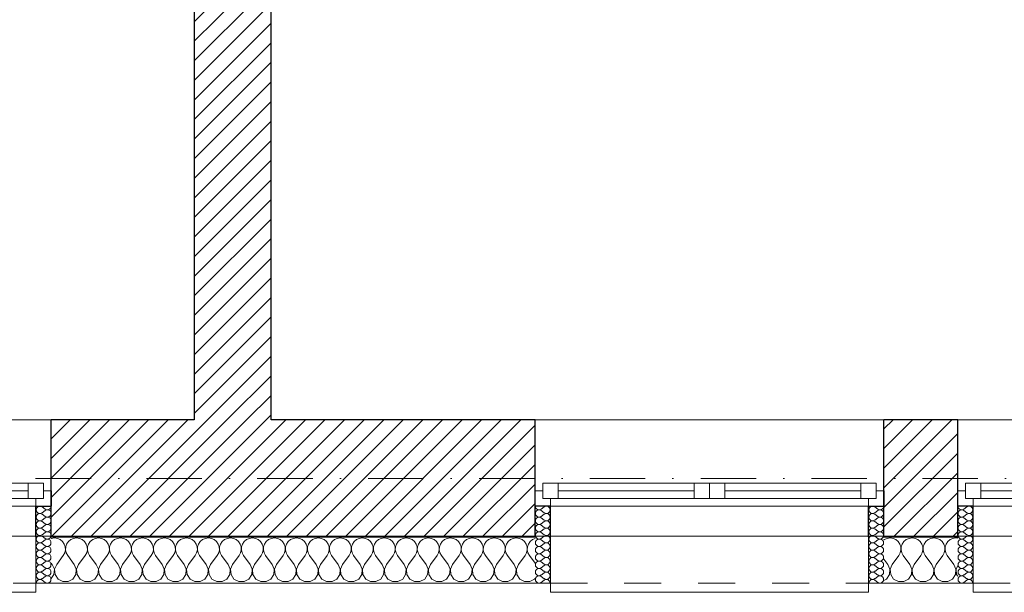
# Model space of a CAD drawing. Header units: millimetres. Extents: x 172139 to 266886, y 98118 to 138225.
# Tile 102 of 123: x 233673 to 236871, y 106825 to 108685. Entities that reach past the tile are written whole.
import ezdxf

# ---------------------------------------------------------------- set-up
doc = ezdxf.new("R2010")
doc.units = ezdxf.units.MM
doc.header["$MEASUREMENT"] = 0
doc.linetypes.add('Kropki i Kreski', pattern=[360, 180, -90, 0, -90])
doc.linetypes.add('Przerywana', pattern=[240, 120, -120])
for name, color, linetype in [('Konstrukcja - Siatki mod', 7, 'Continuous'), ('KR_INW', 7, 'Continuous'), ('NAPIS_SODON', 7, 'Continuous'), ('Okna ArchiCADa', 7, 'Continuous')]:
    doc.layers.add(name, color=color, linetype=linetype)
doc.layers.add('Konstrukcja - Siatki mod_Nr_pióra__48', color=7, linetype='Continuous', lineweight=15, true_color=0xa80f02)
doc.layers.add('KR_INW_Nr_pióra__102', color=7, linetype='Continuous', lineweight=5, true_color=0xcccccc)
for name, color, linetype, lineweight in [('KR_INW_Nr_pióra__101', 252, 'Continuous', 5), ('KR_INW_Nr_pióra__27', 7, 'Continuous', 25), ('KR_INW_Nr_pióra__47', 7, 'Continuous', 15), ('NAPIS_SODON_Nr_pióra__1', 7, 'Continuous', 13), ('Okna ArchiCADa_Nr_pióra__1', 7, 'Continuous', 13), ('Okna ArchiCADa_Nr_pióra__27', 7, 'Continuous', 25)]:
    doc.layers.add(name, color=color, linetype=linetype, lineweight=lineweight)
pattern_1 = [(45, (0, 0), (-31.819804, 31.819804), [])]

# ---------------------------------------------------------------- blocks, each defined once
blk = doc.blocks.new('Strop_1', base_point=(179225, 121523.3))
at = {"layer": 'NAPIS_SODON_Nr_pióra__1', "linetype": 'Continuous', "flags": 128}
blk.add_lwpolyline([(179225, 121523.3), (179225.9, 107003.8), (250898.3, 107008.3), (250897.4, 121527.8)], close=True, dxfattribs=at)
blk = doc.blocks.new('*X328')
at = {"layer": 'KR_INW_Nr_pióra__102', "linetype": 'Continuous'}
for p, q in [((233776, 107000.2), (233775.5, 107000)), ((233785.7, 107001.6), (233776, 107000.2)), ((233795.5, 107000.2), (233785.7, 107001.6)), ((233804.5, 106996.2), (233795.5, 107000.2)), ((233812.1, 106989.9), (233804.5, 106996.2)), ((233838.4, 106996.2), (233830.8, 106989.9)), ((233847.4, 107000.2), (233838.4, 106996.2)), ((233857.1, 107001.6), (233847.4, 107000.2)), ((233866.9, 107000.2), (233857.1, 107001.6)), ((233875.9, 106996.2), (233866.9, 107000.2)), ((233883.5, 106989.9), (233875.9, 106996.2)), ((233909.8, 106996.2), (233902.2, 106989.9)), ((233918.8, 107000.2), (233909.8, 106996.2)), ((233928.6, 107001.6), (233918.8, 107000.2)), ((233938.3, 107000.2), (233928.6, 107001.6)), ((233947.3, 106996.2), (233938.3, 107000.2)), ((233954.9, 106989.9), (233947.3, 106996.2)), ((233981.2, 106996.2), (233973.6, 106989.9)), ((233990.2, 107000.2), (233981.2, 106996.2)), ((234000, 107001.6), (233990.2, 107000.2)), ((234009.8, 107000.2), (234000, 107001.6)), ((234018.8, 106996.2), (234009.8, 107000.2)), ((234026.4, 106989.9), (234018.8, 106996.2)), ((234052.7, 106996.2), (234045.1, 106989.9)), ((234061.7, 107000.2), (234052.7, 106996.2)), ((234071.4, 107001.6), (234061.7, 107000.2)), ((234081.2, 107000.2), (234071.4, 107001.6)), ((234090.2, 106996.2), (234081.2, 107000.2)), ((234097.8, 106989.9), (234090.2, 106996.2)), ((234124.1, 106996.2), (234116.5, 106989.9)), ((234133.1, 107000.2), (234124.1, 106996.2)), ((234142.9, 107001.6), (234133.1, 107000.2)), ((234152.6, 107000.2), (234142.9, 107001.6)), ((234161.6, 106996.2), (234152.6, 107000.2)), ((234169.2, 106989.9), (234161.6, 106996.2)), ((234195.5, 106996.2), (234187.9, 106989.9)), ((234204.5, 107000.2), (234195.5, 106996.2)), ((234214.3, 107001.6), (234204.5, 107000.2)), ((234224, 107000.2), (234214.3, 107001.6)), ((234233.1, 106996.2), (234224, 107000.2)), ((234240.6, 106989.9), (234233.1, 106996.2)), ((234266.9, 106996.2), (234259.4, 106989.9)), ((234276, 107000.2), (234266.9, 106996.2)), ((234285.7, 107001.6), (234276, 107000.2)), ((234295.5, 107000.2), (234285.7, 107001.6)), ((234304.5, 106996.2), (234295.5, 107000.2)), ((234312.1, 106989.9), (234304.5, 106996.2)), ((234338.4, 106996.2), (234330.8, 106989.9)), ((234347.4, 107000.2), (234338.4, 106996.2)), ((234357.1, 107001.6), (234347.4, 107000.2)), ((234366.9, 107000.2), (234357.1, 107001.6)), ((234375.9, 106996.2), (234366.9, 107000.2)), ((234383.5, 106989.9), (234375.9, 106996.2)), ((234409.8, 106996.2), (234402.2, 106989.9)), ((234418.8, 107000.2), (234409.8, 106996.2)), ((234428.6, 107001.6), (234418.8, 107000.2)), ((234438.3, 107000.2), (234428.6, 107001.6)), ((234447.3, 106996.2), (234438.3, 107000.2)), ((234454.9, 106989.9), (234447.3, 106996.2)), ((234481.2, 106996.2), (234473.6, 106989.9)), ((234490.2, 107000.2), (234481.2, 106996.2)), ((234500, 107001.6), (234490.2, 107000.2)), ((234509.8, 107000.2), (234500, 107001.6)), ((234518.8, 106996.2), (234509.8, 107000.2)), ((234526.4, 106989.9), (234518.8, 106996.2)), ((234552.7, 106996.2), (234545.1, 106989.9)), ((234561.7, 107000.2), (234552.7, 106996.2)), ((234571.4, 107001.6), (234561.7, 107000.2)), ((234581.2, 107000.2), (234571.4, 107001.6)), ((234590.2, 106996.2), (234581.2, 107000.2)), ((234597.8, 106989.9), (234590.2, 106996.2)), ((234624.1, 106996.2), (234616.5, 106989.9)), ((234633.1, 107000.2), (234624.1, 106996.2)), ((234642.9, 107001.6), (234633.1, 107000.2)), ((234652.6, 107000.2), (234642.9, 107001.6)), ((234661.6, 106996.2), (234652.6, 107000.2)), ((234669.2, 106989.9), (234661.6, 106996.2)), ((234695.5, 106996.2), (234687.9, 106989.9)), ((234704.5, 107000.2), (234695.5, 106996.2)), ((234714.3, 107001.6), (234704.5, 107000.2)), ((234724, 107000.2), (234714.3, 107001.6)), ((234733.1, 106996.2), (234724, 107000.2)), ((234740.6, 106989.9), (234733.1, 106996.2)), ((234766.9, 106996.2), (234759.4, 106989.9)), ((234776, 107000.2), (234766.9, 106996.2)), ((234785.7, 107001.6), (234776, 107000.2)), ((234795.5, 107000.2), (234785.7, 107001.6)), ((234804.5, 106996.2), (234795.5, 107000.2)), ((234812.1, 106989.9), (234804.5, 106996.2)), ((234838.4, 106996.2), (234830.8, 106989.9)), ((234847.4, 107000.2), (234838.4, 106996.2)), ((234857.1, 107001.6), (234847.4, 107000.2)), ((234866.9, 107000.2), (234857.1, 107001.6)), ((234875.9, 106996.2), (234866.9, 107000.2)), ((234883.5, 106989.9), (234875.9, 106996.2)), ((234909.8, 106996.2), (234902.2, 106989.9)), ((234918.8, 107000.2), (234909.8, 106996.2)), ((234928.6, 107001.6), (234918.8, 107000.2)), ((234938.3, 107000.2), (234928.6, 107001.6)), ((234947.3, 106996.2), (234938.3, 107000.2)), ((234954.9, 106989.9), (234947.3, 106996.2)), ((234981.2, 106996.2), (234973.6, 106989.9)), ((234990.2, 107000.2), (234981.2, 106996.2)), ((235000, 107001.6), (234990.2, 107000.2)), ((235009.8, 107000.2), (235000, 107001.6)), ((235018.8, 106996.2), (235009.8, 107000.2)), ((235026.4, 106989.9), (235018.8, 106996.2)), ((235052.7, 106996.2), (235045.1, 106989.9)), ((235061.7, 107000.2), (235052.7, 106996.2)), ((235071.4, 107001.6), (235061.7, 107000.2)), ((235081.2, 107000.2), (235071.4, 107001.6)), ((235090.2, 106996.2), (235081.2, 107000.2)), ((235097.8, 106989.9), (235090.2, 106996.2)), ((235124.1, 106996.2), (235116.5, 106989.9)), ((235133.1, 107000.2), (235124.1, 106996.2)), ((235142.9, 107001.6), (235133.1, 107000.2)), ((235152.6, 107000.2), (235142.9, 107001.6)), ((235161.6, 106996.2), (235152.6, 107000.2)), ((235169.2, 106989.9), (235161.6, 106996.2)), ((235195.5, 106996.2), (235187.9, 106989.9)), ((235204.5, 107000.2), (235195.5, 106996.2)), ((235214.3, 107001.6), (235204.5, 107000.2)), ((235224, 107000.2), (235214.3, 107001.6)), ((235233.1, 106996.2), (235224, 107000.2)), ((235240.6, 106989.9), (235233.1, 106996.2)), ((235266.9, 106996.2), (235259.4, 106989.9)), ((235276, 107000.2), (235266.9, 106996.2)), ((235285.7, 107001.6), (235276, 107000.2)), ((235295.5, 107000.2), (235285.7, 107001.6)), ((235304.5, 106996.2), (235295.5, 107000.2)), ((235312.1, 106989.9), (235304.5, 106996.2)), ((235338.4, 106996.2), (235330.8, 106989.9)), ((235346.9, 107000), (235338.4, 106996.2)), ((233817.7, 106981.8), (233812.1, 106989.9)), ((233820.8, 106972.5), (233817.7, 106981.8)), ((233819.1, 106953.1), (233821.3, 106962.6)), ((233821.3, 106962.6), (233820.8, 106972.5)), ((233822.1, 106972.5), (233821.6, 106962.6)), ((233821.6, 106962.6), (233823.8, 106953.1)), ((233825.2, 106981.8), (233822.1, 106972.5)), ((233830.8, 106989.9), (233825.2, 106981.8)), ((233889.1, 106981.8), (233883.5, 106989.9)), ((233892.2, 106972.5), (233889.1, 106981.8)), ((233890.5, 106953.1), (233892.7, 106962.6)), ((233892.7, 106962.6), (233892.2, 106972.5)), ((233893.5, 106972.5), (233893, 106962.6)), ((233893, 106962.6), (233895.2, 106953.1)), ((233896.6, 106981.8), (233893.5, 106972.5)), ((233902.2, 106989.9), (233896.6, 106981.8)), ((233960.5, 106981.8), (233954.9, 106989.9)), ((233963.7, 106972.5), (233960.5, 106981.8)), ((233961.9, 106953.1), (233964.1, 106962.6)), ((233964.1, 106962.6), (233963.7, 106972.5)), ((233964.9, 106972.5), (233964.4, 106962.6)), ((233964.4, 106962.6), (233966.7, 106953.1)), ((233968.1, 106981.8), (233964.9, 106972.5)), ((233973.6, 106989.9), (233968.1, 106981.8)), ((234031.9, 106981.8), (234026.4, 106989.9)), ((234035.1, 106972.5), (234031.9, 106981.8)), ((234033.3, 106953.1), (234035.6, 106962.6)), ((234035.6, 106962.6), (234035.1, 106972.5)), ((234036.3, 106972.5), (234035.9, 106962.6)), ((234035.9, 106962.6), (234038.1, 106953.1)), ((234039.5, 106981.8), (234036.3, 106972.5)), ((234045.1, 106989.9), (234039.5, 106981.8)), ((234103.4, 106981.8), (234097.8, 106989.9)), ((234106.5, 106972.5), (234103.4, 106981.8)), ((234104.8, 106953.1), (234107, 106962.6)), ((234107, 106962.6), (234106.5, 106972.5)), ((234107.8, 106972.5), (234107.3, 106962.6)), ((234107.3, 106962.6), (234109.5, 106953.1)), ((234110.9, 106981.8), (234107.8, 106972.5)), ((234116.5, 106989.9), (234110.9, 106981.8)), ((234174.8, 106981.8), (234169.2, 106989.9)), ((234177.9, 106972.5), (234174.8, 106981.8)), ((234176.2, 106953.1), (234178.4, 106962.6)), ((234178.4, 106962.6), (234177.9, 106972.5)), ((234179.2, 106972.5), (234178.7, 106962.6)), ((234178.7, 106962.6), (234180.9, 106953.1)), ((234182.3, 106981.8), (234179.2, 106972.5)), ((234187.9, 106989.9), (234182.3, 106981.8)), ((234246.2, 106981.8), (234240.6, 106989.9)), ((234249.4, 106972.5), (234246.2, 106981.8)), ((234247.6, 106953.1), (234249.9, 106962.6)), ((234249.9, 106962.6), (234249.4, 106972.5)), ((234250.6, 106972.5), (234250.1, 106962.6)), ((234250.1, 106962.6), (234252.4, 106953.1)), ((234253.8, 106981.8), (234250.6, 106972.5)), ((234259.4, 106989.9), (234253.8, 106981.8)), ((234317.7, 106981.8), (234312.1, 106989.9)), ((234320.8, 106972.5), (234317.7, 106981.8)), ((234319.1, 106953.1), (234321.3, 106962.6)), ((234321.3, 106962.6), (234320.8, 106972.5)), ((234322.1, 106972.5), (234321.6, 106962.6)), ((234321.6, 106962.6), (234323.8, 106953.1)), ((234325.2, 106981.8), (234322.1, 106972.5)), ((234330.8, 106989.9), (234325.2, 106981.8)), ((234389.1, 106981.8), (234383.5, 106989.9)), ((234392.2, 106972.5), (234389.1, 106981.8)), ((234390.5, 106953.1), (234392.7, 106962.6)), ((234392.7, 106962.6), (234392.2, 106972.5)), ((234393.5, 106972.5), (234393, 106962.6)), ((234393, 106962.6), (234395.2, 106953.1)), ((234396.6, 106981.8), (234393.5, 106972.5)), ((234402.2, 106989.9), (234396.6, 106981.8)), ((234460.5, 106981.8), (234454.9, 106989.9)), ((234463.7, 106972.5), (234460.5, 106981.8)), ((234461.9, 106953.1), (234464.1, 106962.6)), ((234464.1, 106962.6), (234463.7, 106972.5)), ((234464.9, 106972.5), (234464.4, 106962.6)), ((234464.4, 106962.6), (234466.7, 106953.1)), ((234468.1, 106981.8), (234464.9, 106972.5)), ((234473.6, 106989.9), (234468.1, 106981.8)), ((234531.9, 106981.8), (234526.4, 106989.9)), ((234535.1, 106972.5), (234531.9, 106981.8)), ((234533.3, 106953.1), (234535.6, 106962.6)), ((234535.6, 106962.6), (234535.1, 106972.5)), ((234536.3, 106972.5), (234535.9, 106962.6)), ((234535.9, 106962.6), (234538.1, 106953.1)), ((234539.5, 106981.8), (234536.3, 106972.5)), ((234545.1, 106989.9), (234539.5, 106981.8)), ((234603.4, 106981.8), (234597.8, 106989.9)), ((234606.5, 106972.5), (234603.4, 106981.8)), ((234604.8, 106953.1), (234607, 106962.6)), ((234607, 106962.6), (234606.5, 106972.5)), ((234607.8, 106972.5), (234607.3, 106962.6)), ((234607.3, 106962.6), (234609.5, 106953.1)), ((234610.9, 106981.8), (234607.8, 106972.5)), ((234616.5, 106989.9), (234610.9, 106981.8)), ((234674.8, 106981.8), (234669.2, 106989.9)), ((234677.9, 106972.5), (234674.8, 106981.8)), ((234676.2, 106953.1), (234678.4, 106962.6)), ((234678.4, 106962.6), (234677.9, 106972.5)), ((234679.2, 106972.5), (234678.7, 106962.6)), ((234678.7, 106962.6), (234680.9, 106953.1)), ((234682.3, 106981.8), (234679.2, 106972.5)), ((234687.9, 106989.9), (234682.3, 106981.8)), ((234746.2, 106981.8), (234740.6, 106989.9)), ((234749.4, 106972.5), (234746.2, 106981.8)), ((234747.6, 106953.1), (234749.9, 106962.6)), ((234749.9, 106962.6), (234749.4, 106972.5)), ((234750.6, 106972.5), (234750.1, 106962.6)), ((234750.1, 106962.6), (234752.4, 106953.1)), ((234753.8, 106981.8), (234750.6, 106972.5)), ((234759.4, 106989.9), (234753.8, 106981.8)), ((234817.7, 106981.8), (234812.1, 106989.9)), ((234820.8, 106972.5), (234817.7, 106981.8)), ((234819.1, 106953.1), (234821.3, 106962.6)), ((234821.3, 106962.6), (234820.8, 106972.5)), ((234822.1, 106972.5), (234821.6, 106962.6)), ((234821.6, 106962.6), (234823.8, 106953.1)), ((234825.2, 106981.8), (234822.1, 106972.5)), ((234830.8, 106989.9), (234825.2, 106981.8)), ((234889.1, 106981.8), (234883.5, 106989.9)), ((234892.2, 106972.5), (234889.1, 106981.8)), ((234890.5, 106953.1), (234892.7, 106962.6)), ((234892.7, 106962.6), (234892.2, 106972.5)), ((234893.5, 106972.5), (234893, 106962.6)), ((234893, 106962.6), (234895.2, 106953.1)), ((234896.6, 106981.8), (234893.5, 106972.5)), ((234902.2, 106989.9), (234896.6, 106981.8)), ((234960.5, 106981.8), (234954.9, 106989.9)), ((234963.7, 106972.5), (234960.5, 106981.8)), ((234961.9, 106953.1), (234964.1, 106962.6)), ((234964.1, 106962.6), (234963.7, 106972.5)), ((234964.9, 106972.5), (234964.4, 106962.6)), ((234964.4, 106962.6), (234966.7, 106953.1)), ((234968.1, 106981.8), (234964.9, 106972.5)), ((234973.6, 106989.9), (234968.1, 106981.8)), ((235031.9, 106981.8), (235026.4, 106989.9)), ((235035.1, 106972.5), (235031.9, 106981.8)), ((235033.3, 106953.1), (235035.6, 106962.6)), ((235035.6, 106962.6), (235035.1, 106972.5)), ((235036.3, 106972.5), (235035.9, 106962.6)), ((235035.9, 106962.6), (235038.1, 106953.1)), ((235039.5, 106981.8), (235036.3, 106972.5)), ((235045.1, 106989.9), (235039.5, 106981.8)), ((235103.4, 106981.8), (235097.8, 106989.9)), ((235106.5, 106972.5), (235103.4, 106981.8)), ((235104.8, 106953.1), (235107, 106962.6)), ((235107, 106962.6), (235106.5, 106972.5)), ((235107.8, 106972.5), (235107.3, 106962.6)), ((235107.3, 106962.6), (235109.5, 106953.1)), ((235110.9, 106981.8), (235107.8, 106972.5)), ((235116.5, 106989.9), (235110.9, 106981.8)), ((235174.8, 106981.8), (235169.2, 106989.9)), ((235177.9, 106972.5), (235174.8, 106981.8)), ((235176.2, 106953.1), (235178.4, 106962.6)), ((235178.4, 106962.6), (235177.9, 106972.5)), ((235179.2, 106972.5), (235178.7, 106962.6)), ((235178.7, 106962.6), (235180.9, 106953.1)), ((235182.3, 106981.8), (235179.2, 106972.5)), ((235187.9, 106989.9), (235182.3, 106981.8)), ((235246.2, 106981.8), (235240.6, 106989.9)), ((235249.4, 106972.5), (235246.2, 106981.8)), ((235247.6, 106953.1), (235249.9, 106962.6)), ((235249.9, 106962.6), (235249.4, 106972.5)), ((235250.6, 106972.5), (235250.1, 106962.6)), ((235250.1, 106962.6), (235252.4, 106953.1)), ((235253.8, 106981.8), (235250.6, 106972.5)), ((235259.4, 106989.9), (235253.8, 106981.8)), ((235317.7, 106981.8), (235312.1, 106989.9)), ((235320.8, 106972.5), (235317.7, 106981.8)), ((235319.1, 106953.1), (235321.3, 106962.6)), ((235321.3, 106962.6), (235320.8, 106972.5)), ((235322.1, 106972.5), (235321.6, 106962.6)), ((235321.6, 106962.6), (235323.8, 106953.1)), ((235325.2, 106981.8), (235322.1, 106972.5)), ((235330.8, 106989.9), (235325.2, 106981.8)), ((233792.9, 106915.9), (233814.3, 106944.4)), ((233814.3, 106944.4), (233819.1, 106953.1)), ((233823.8, 106953.1), (233828.6, 106944.4)), ((233850, 106915.9), (233828.6, 106944.4)), ((233864.3, 106915.9), (233885.7, 106944.4)), ((233885.7, 106944.4), (233890.5, 106953.1)), ((233895.2, 106953.1), (233900, 106944.4)), ((233921.4, 106915.9), (233900, 106944.4)), ((233935.7, 106915.9), (233957.1, 106944.4)), ((233957.1, 106944.4), (233961.9, 106953.1)), ((233966.7, 106953.1), (233971.4, 106944.4)), ((233992.9, 106915.9), (233971.4, 106944.4)), ((234007.1, 106915.9), (234028.6, 106944.4)), ((234028.6, 106944.4), (234033.3, 106953.1)), ((234038.1, 106953.1), (234042.9, 106944.4)), ((234064.3, 106915.9), (234042.9, 106944.4)), ((234078.6, 106915.9), (234100, 106944.4)), ((234100, 106944.4), (234104.8, 106953.1)), ((234109.5, 106953.1), (234114.3, 106944.4)), ((234135.7, 106915.9), (234114.3, 106944.4)), ((234150, 106915.9), (234171.4, 106944.4)), ((234171.4, 106944.4), (234176.2, 106953.1)), ((234180.9, 106953.1), (234185.7, 106944.4)), ((234207.1, 106915.9), (234185.7, 106944.4)), ((234221.4, 106915.9), (234242.9, 106944.4)), ((234242.9, 106944.4), (234247.6, 106953.1)), ((234252.4, 106953.1), (234257.1, 106944.4)), ((234278.6, 106915.9), (234257.1, 106944.4)), ((234292.9, 106915.9), (234314.3, 106944.4)), ((234314.3, 106944.4), (234319.1, 106953.1)), ((234323.8, 106953.1), (234328.6, 106944.4)), ((234350, 106915.9), (234328.6, 106944.4)), ((234364.3, 106915.9), (234385.7, 106944.4)), ((234385.7, 106944.4), (234390.5, 106953.1)), ((234395.2, 106953.1), (234400, 106944.4)), ((234421.4, 106915.9), (234400, 106944.4)), ((234435.7, 106915.9), (234457.1, 106944.4)), ((234457.1, 106944.4), (234461.9, 106953.1)), ((234466.7, 106953.1), (234471.4, 106944.4)), ((234492.9, 106915.9), (234471.4, 106944.4)), ((234507.1, 106915.9), (234528.6, 106944.4)), ((234528.6, 106944.4), (234533.3, 106953.1)), ((234538.1, 106953.1), (234542.9, 106944.4)), ((234564.3, 106915.9), (234542.9, 106944.4)), ((234578.6, 106915.9), (234600, 106944.4)), ((234600, 106944.4), (234604.8, 106953.1)), ((234609.5, 106953.1), (234614.3, 106944.4)), ((234635.7, 106915.9), (234614.3, 106944.4)), ((234650, 106915.9), (234671.4, 106944.4)), ((234671.4, 106944.4), (234676.2, 106953.1)), ((234680.9, 106953.1), (234685.7, 106944.4)), ((234707.1, 106915.9), (234685.7, 106944.4)), ((234721.4, 106915.9), (234742.9, 106944.4)), ((234742.9, 106944.4), (234747.6, 106953.1)), ((234752.4, 106953.1), (234757.1, 106944.4)), ((234778.6, 106915.9), (234757.1, 106944.4)), ((234792.9, 106915.9), (234814.3, 106944.4)), ((234814.3, 106944.4), (234819.1, 106953.1)), ((234823.8, 106953.1), (234828.6, 106944.4)), ((234850, 106915.9), (234828.6, 106944.4)), ((234864.3, 106915.9), (234885.7, 106944.4)), ((234885.7, 106944.4), (234890.5, 106953.1)), ((234895.2, 106953.1), (234900, 106944.4)), ((234921.4, 106915.9), (234900, 106944.4)), ((234935.7, 106915.9), (234957.1, 106944.4)), ((234957.1, 106944.4), (234961.9, 106953.1)), ((234966.7, 106953.1), (234971.4, 106944.4)), ((234992.9, 106915.9), (234971.4, 106944.4)), ((235007.1, 106915.9), (235028.6, 106944.4)), ((235028.6, 106944.4), (235033.3, 106953.1)), ((235038.1, 106953.1), (235042.9, 106944.4)), ((235064.3, 106915.9), (235042.9, 106944.4)), ((235078.6, 106915.9), (235100, 106944.4)), ((235100, 106944.4), (235104.8, 106953.1)), ((235109.5, 106953.1), (235114.3, 106944.4)), ((235135.7, 106915.9), (235114.3, 106944.4)), ((235150, 106915.9), (235171.4, 106944.4)), ((235171.4, 106944.4), (235176.2, 106953.1)), ((235180.9, 106953.1), (235185.7, 106944.4)), ((235207.1, 106915.9), (235185.7, 106944.4)), ((235221.4, 106915.9), (235242.9, 106944.4)), ((235242.9, 106944.4), (235247.6, 106953.1)), ((235252.4, 106953.1), (235257.1, 106944.4)), ((235278.6, 106915.9), (235257.1, 106944.4)), ((235292.9, 106915.9), (235314.3, 106944.4)), ((235314.3, 106944.4), (235319.1, 106953.1)), ((235323.8, 106953.1), (235328.6, 106944.4)), ((235346.9, 106920), (235328.6, 106944.4)), ((233778.6, 106915.9), (233775.5, 106919.9)), ((233785.3, 106899.8), (233778.6, 106915.9)), ((233783.7, 106882.5), (233785.3, 106899.8)), ((233792.9, 106915.9), (233786.1, 106899.8)), ((233786.1, 106899.8), (233787.8, 106882.5)), ((233856.7, 106899.8), (233850, 106915.9)), ((233855.1, 106882.5), (233856.7, 106899.8)), ((233864.3, 106915.9), (233857.6, 106899.8)), ((233857.6, 106899.8), (233859.2, 106882.5)), ((233928.2, 106899.8), (233921.4, 106915.9)), ((233926.5, 106882.5), (233928.2, 106899.8)), ((233935.7, 106915.9), (233929, 106899.8)), ((233929, 106899.8), (233930.6, 106882.5)), ((233999.6, 106899.8), (233992.9, 106915.9)), ((233997.9, 106882.5), (233999.6, 106899.8)), ((234007.1, 106915.9), (234000.4, 106899.8)), ((234000.4, 106899.8), (234002.1, 106882.5)), ((234071, 106899.8), (234064.3, 106915.9)), ((234069.4, 106882.5), (234071, 106899.8)), ((234078.6, 106915.9), (234071.8, 106899.8)), ((234071.8, 106899.8), (234073.5, 106882.5)), ((234142.4, 106899.8), (234135.7, 106915.9)), ((234140.8, 106882.5), (234142.4, 106899.8)), ((234150, 106915.9), (234143.3, 106899.8)), ((234143.3, 106899.8), (234144.9, 106882.5)), ((234213.9, 106899.8), (234207.1, 106915.9)), ((234212.2, 106882.5), (234213.9, 106899.8)), ((234221.4, 106915.9), (234214.7, 106899.8)), ((234214.7, 106899.8), (234216.3, 106882.5)), ((234285.3, 106899.8), (234278.6, 106915.9)), ((234283.7, 106882.5), (234285.3, 106899.8)), ((234292.9, 106915.9), (234286.1, 106899.8)), ((234286.1, 106899.8), (234287.8, 106882.5)), ((234356.7, 106899.8), (234350, 106915.9)), ((234355.1, 106882.5), (234356.7, 106899.8)), ((234364.3, 106915.9), (234357.6, 106899.8)), ((234357.6, 106899.8), (234359.2, 106882.5)), ((234428.2, 106899.8), (234421.4, 106915.9)), ((234426.5, 106882.5), (234428.2, 106899.8)), ((234435.7, 106915.9), (234429, 106899.8)), ((234429, 106899.8), (234430.6, 106882.5)), ((234499.6, 106899.8), (234492.9, 106915.9)), ((234497.9, 106882.5), (234499.6, 106899.8)), ((234507.1, 106915.9), (234500.4, 106899.8)), ((234500.4, 106899.8), (234502.1, 106882.5)), ((234571, 106899.8), (234564.3, 106915.9)), ((234569.4, 106882.5), (234571, 106899.8)), ((234578.6, 106915.9), (234571.8, 106899.8)), ((234571.8, 106899.8), (234573.5, 106882.5)), ((234642.4, 106899.8), (234635.7, 106915.9)), ((234640.8, 106882.5), (234642.4, 106899.8)), ((234650, 106915.9), (234643.3, 106899.8)), ((234643.3, 106899.8), (234644.9, 106882.5)), ((234713.9, 106899.8), (234707.1, 106915.9)), ((234712.2, 106882.5), (234713.9, 106899.8)), ((234721.4, 106915.9), (234714.7, 106899.8)), ((234714.7, 106899.8), (234716.3, 106882.5)), ((234785.3, 106899.8), (234778.6, 106915.9)), ((234783.7, 106882.5), (234785.3, 106899.8)), ((234792.9, 106915.9), (234786.1, 106899.8)), ((234786.1, 106899.8), (234787.8, 106882.5)), ((234856.7, 106899.8), (234850, 106915.9)), ((234855.1, 106882.5), (234856.7, 106899.8)), ((234864.3, 106915.9), (234857.6, 106899.8)), ((234857.6, 106899.8), (234859.2, 106882.5)), ((234928.2, 106899.8), (234921.4, 106915.9)), ((234926.5, 106882.5), (234928.2, 106899.8)), ((234935.7, 106915.9), (234929, 106899.8)), ((234929, 106899.8), (234930.6, 106882.5)), ((234999.6, 106899.8), (234992.9, 106915.9)), ((234997.9, 106882.5), (234999.6, 106899.8)), ((235007.1, 106915.9), (235000.4, 106899.8)), ((235000.4, 106899.8), (235002.1, 106882.5)), ((235071, 106899.8), (235064.3, 106915.9)), ((235069.4, 106882.5), (235071, 106899.8)), ((235078.6, 106915.9), (235071.8, 106899.8)), ((235071.8, 106899.8), (235073.5, 106882.5)), ((235142.4, 106899.8), (235135.7, 106915.9)), ((235140.8, 106882.5), (235142.4, 106899.8)), ((235150, 106915.9), (235143.3, 106899.8)), ((235143.3, 106899.8), (235144.9, 106882.5)), ((235213.9, 106899.8), (235207.1, 106915.9)), ((235212.2, 106882.5), (235213.9, 106899.8)), ((235221.4, 106915.9), (235214.7, 106899.8)), ((235214.7, 106899.8), (235216.3, 106882.5)), ((235285.3, 106899.8), (235278.6, 106915.9)), ((235283.7, 106882.5), (235285.3, 106899.8)), ((235292.9, 106915.9), (235286.1, 106899.8)), ((235286.1, 106899.8), (235287.8, 106882.5)), ((233775.5, 106870.3), (233783.7, 106882.5)), ((233787.8, 106882.5), (233797.4, 106868)), ((233797.4, 106868), (233812.7, 106859.8)), ((233830.1, 106859.8), (233845.5, 106868)), ((233845.5, 106868), (233855.1, 106882.5)), ((233859.2, 106882.5), (233868.8, 106868)), ((233868.8, 106868), (233884.2, 106859.8)), ((233901.6, 106859.8), (233916.9, 106868)), ((233916.9, 106868), (233926.5, 106882.5)), ((233930.6, 106882.5), (233940.3, 106868)), ((233940.3, 106868), (233955.6, 106859.8)), ((233973, 106859.8), (233988.3, 106868)), ((233988.3, 106868), (233997.9, 106882.5)), ((234002.1, 106882.5), (234011.7, 106868)), ((234011.7, 106868), (234027, 106859.8)), ((234044.4, 106859.8), (234059.7, 106868)), ((234059.7, 106868), (234069.4, 106882.5)), ((234073.5, 106882.5), (234083.1, 106868)), ((234083.1, 106868), (234098.4, 106859.8)), ((234115.8, 106859.8), (234131.2, 106868)), ((234131.2, 106868), (234140.8, 106882.5)), ((234144.9, 106882.5), (234154.5, 106868)), ((234154.5, 106868), (234169.9, 106859.8)), ((234187.3, 106859.8), (234202.6, 106868)), ((234202.6, 106868), (234212.2, 106882.5)), ((234216.3, 106882.5), (234226, 106868)), ((234226, 106868), (234241.3, 106859.8)), ((234258.7, 106859.8), (234274, 106868)), ((234274, 106868), (234283.7, 106882.5)), ((234287.8, 106882.5), (234297.4, 106868)), ((234297.4, 106868), (234312.7, 106859.8)), ((234330.1, 106859.8), (234345.5, 106868)), ((234345.5, 106868), (234355.1, 106882.5)), ((234359.2, 106882.5), (234368.8, 106868)), ((234368.8, 106868), (234384.2, 106859.8)), ((234401.6, 106859.8), (234416.9, 106868)), ((234416.9, 106868), (234426.5, 106882.5)), ((234430.6, 106882.5), (234440.3, 106868)), ((234440.3, 106868), (234455.6, 106859.8)), ((234473, 106859.8), (234488.3, 106868)), ((234488.3, 106868), (234497.9, 106882.5)), ((234502.1, 106882.5), (234511.7, 106868)), ((234511.7, 106868), (234527, 106859.8)), ((234544.4, 106859.8), (234559.7, 106868)), ((234559.7, 106868), (234569.4, 106882.5)), ((234573.5, 106882.5), (234583.1, 106868)), ((234583.1, 106868), (234598.4, 106859.8)), ((234615.8, 106859.8), (234631.2, 106868)), ((234631.2, 106868), (234640.8, 106882.5)), ((234644.9, 106882.5), (234654.5, 106868)), ((234654.5, 106868), (234669.9, 106859.8)), ((234687.3, 106859.8), (234702.6, 106868)), ((234702.6, 106868), (234712.2, 106882.5)), ((234716.3, 106882.5), (234726, 106868)), ((234726, 106868), (234741.3, 106859.8)), ((234758.7, 106859.8), (234774, 106868)), ((234774, 106868), (234783.7, 106882.5)), ((234787.8, 106882.5), (234797.4, 106868)), ((234797.4, 106868), (234812.7, 106859.8)), ((234830.1, 106859.8), (234845.5, 106868)), ((234845.5, 106868), (234855.1, 106882.5)), ((234859.2, 106882.5), (234868.8, 106868)), ((234868.8, 106868), (234884.2, 106859.8)), ((234901.6, 106859.8), (234916.9, 106868)), ((234916.9, 106868), (234926.5, 106882.5)), ((234930.6, 106882.5), (234940.3, 106868)), ((234940.3, 106868), (234955.6, 106859.8)), ((234973, 106859.8), (234988.3, 106868)), ((234988.3, 106868), (234997.9, 106882.5)), ((235002.1, 106882.5), (235011.7, 106868)), ((235011.7, 106868), (235027, 106859.8)), ((235044.4, 106859.8), (235059.7, 106868)), ((235059.7, 106868), (235069.4, 106882.5)), ((235073.5, 106882.5), (235083.1, 106868)), ((235083.1, 106868), (235098.4, 106859.8)), ((235115.8, 106859.8), (235131.2, 106868)), ((235131.2, 106868), (235140.8, 106882.5)), ((235144.9, 106882.5), (235154.5, 106868)), ((235154.5, 106868), (235169.9, 106859.8)), ((235187.3, 106859.8), (235202.6, 106868)), ((235202.6, 106868), (235212.2, 106882.5)), ((235216.3, 106882.5), (235226, 106868)), ((235226, 106868), (235241.3, 106859.8)), ((235258.7, 106859.8), (235274, 106868)), ((235274, 106868), (235283.7, 106882.5)), ((235287.8, 106882.5), (235297.4, 106868)), ((235297.4, 106868), (235312.7, 106859.8)), ((235330.1, 106859.8), (235345.5, 106868)), ((235345.5, 106868), (235346.9, 106870.2)), ((233812.7, 106859.8), (233830.1, 106859.8)), ((233884.2, 106859.8), (233901.6, 106859.8)), ((233955.6, 106859.8), (233973, 106859.8)), ((234027, 106859.8), (234044.4, 106859.8)), ((234098.4, 106859.8), (234115.8, 106859.8)), ((234169.9, 106859.8), (234187.3, 106859.8)), ((234241.3, 106859.8), (234258.7, 106859.8)), ((234312.7, 106859.8), (234330.1, 106859.8)), ((234384.2, 106859.8), (234401.6, 106859.8)), ((234455.6, 106859.8), (234473, 106859.8)), ((234527, 106859.8), (234544.4, 106859.8)), ((234598.4, 106859.8), (234615.8, 106859.8)), ((234669.9, 106859.8), (234687.3, 106859.8)), ((234741.3, 106859.8), (234758.7, 106859.8)), ((234812.7, 106859.8), (234830.1, 106859.8)), ((234884.2, 106859.8), (234901.6, 106859.8)), ((234955.6, 106859.8), (234973, 106859.8)), ((235027, 106859.8), (235044.4, 106859.8)), ((235098.4, 106859.8), (235115.8, 106859.8)), ((235169.9, 106859.8), (235187.3, 106859.8)), ((235241.3, 106859.8), (235258.7, 106859.8)), ((235312.7, 106859.8), (235330.1, 106859.8))]:
    blk.add_line(p, q, dxfattribs=at)
blk = doc.blocks.new('*X329')
at = {"layer": 'KR_INW_Nr_pióra__102', "linetype": 'Continuous'}
for p, q in [((236481.2, 106996.2), (236480.4, 106995.6)), ((236490.2, 107000.2), (236481.2, 106996.2)), ((236500, 107001.6), (236490.2, 107000.2)), ((236509.8, 107000.2), (236500, 107001.6)), ((236518.8, 106996.2), (236509.8, 107000.2)), ((236526.4, 106989.9), (236518.8, 106996.2)), ((236552.7, 106996.2), (236545.1, 106989.9)), ((236561.7, 107000.2), (236552.7, 106996.2)), ((236571.4, 107001.6), (236561.7, 107000.2)), ((236581.2, 107000.2), (236571.4, 107001.6)), ((236590.2, 106996.2), (236581.2, 107000.2)), ((236597.8, 106989.9), (236590.2, 106996.2)), ((236624.1, 106996.2), (236616.5, 106989.9)), ((236633.1, 107000.2), (236624.1, 106996.2)), ((236642.9, 107001.6), (236633.1, 107000.2)), ((236652.6, 107000.2), (236642.9, 107001.6)), ((236661.6, 106996.2), (236652.6, 107000.2)), ((236669.2, 106989.9), (236661.6, 106996.2)), ((236695.5, 106996.2), (236687.9, 106989.9)), ((236704.5, 107000.2), (236695.5, 106996.2)), ((236714.3, 107001.6), (236704.5, 107000.2)), ((236719.9, 107000.8), (236714.3, 107001.6)), ((236531.9, 106981.8), (236526.4, 106989.9)), ((236535.1, 106972.5), (236531.9, 106981.8)), ((236533.3, 106953.1), (236535.6, 106962.6)), ((236535.6, 106962.6), (236535.1, 106972.5)), ((236536.3, 106972.5), (236535.9, 106962.6)), ((236535.9, 106962.6), (236538.1, 106953.1)), ((236539.5, 106981.8), (236536.3, 106972.5)), ((236545.1, 106989.9), (236539.5, 106981.8)), ((236603.4, 106981.8), (236597.8, 106989.9)), ((236606.5, 106972.5), (236603.4, 106981.8)), ((236604.8, 106953.1), (236607, 106962.6)), ((236607, 106962.6), (236606.5, 106972.5)), ((236607.8, 106972.5), (236607.3, 106962.6)), ((236607.3, 106962.6), (236609.5, 106953.1)), ((236610.9, 106981.8), (236607.8, 106972.5)), ((236616.5, 106989.9), (236610.9, 106981.8)), ((236674.8, 106981.8), (236669.2, 106989.9)), ((236677.9, 106972.5), (236674.8, 106981.8)), ((236676.2, 106953.1), (236678.4, 106962.6)), ((236678.4, 106962.6), (236677.9, 106972.5)), ((236679.2, 106972.5), (236678.7, 106962.6)), ((236678.7, 106962.6), (236680.9, 106953.1)), ((236682.3, 106981.8), (236679.2, 106972.5)), ((236687.9, 106989.9), (236682.3, 106981.8)), ((236492.9, 106915.9), (236480.4, 106932.4)), ((236507.1, 106915.9), (236528.6, 106944.4)), ((236528.6, 106944.4), (236533.3, 106953.1)), ((236538.1, 106953.1), (236542.9, 106944.4)), ((236564.3, 106915.9), (236542.9, 106944.4)), ((236578.6, 106915.9), (236600, 106944.4)), ((236600, 106944.4), (236604.8, 106953.1)), ((236609.5, 106953.1), (236614.3, 106944.4)), ((236635.7, 106915.9), (236614.3, 106944.4)), ((236650, 106915.9), (236671.4, 106944.4)), ((236671.4, 106944.4), (236676.2, 106953.1)), ((236680.9, 106953.1), (236685.7, 106944.4)), ((236707.1, 106915.9), (236685.7, 106944.4)), ((236499.6, 106899.8), (236492.9, 106915.9)), ((236497.9, 106882.5), (236499.6, 106899.8)), ((236507.1, 106915.9), (236500.4, 106899.8)), ((236500.4, 106899.8), (236502.1, 106882.5)), ((236571, 106899.8), (236564.3, 106915.9)), ((236569.4, 106882.5), (236571, 106899.8)), ((236578.6, 106915.9), (236571.8, 106899.8)), ((236571.8, 106899.8), (236573.5, 106882.5)), ((236642.4, 106899.8), (236635.7, 106915.9)), ((236640.8, 106882.5), (236642.4, 106899.8)), ((236650, 106915.9), (236643.3, 106899.8)), ((236643.3, 106899.8), (236644.9, 106882.5)), ((236713.9, 106899.8), (236707.1, 106915.9)), ((236712.2, 106882.5), (236713.9, 106899.8)), ((236719.9, 106912.1), (236714.7, 106899.8)), ((236714.7, 106899.8), (236716.3, 106882.5)), ((236480.4, 106863.8), (236488.3, 106868)), ((236488.3, 106868), (236497.9, 106882.5)), ((236502.1, 106882.5), (236511.7, 106868)), ((236511.7, 106868), (236527, 106859.8)), ((236544.4, 106859.8), (236559.7, 106868)), ((236559.7, 106868), (236569.4, 106882.5)), ((236573.5, 106882.5), (236583.1, 106868)), ((236583.1, 106868), (236598.4, 106859.8)), ((236615.8, 106859.8), (236631.2, 106868)), ((236631.2, 106868), (236640.8, 106882.5)), ((236644.9, 106882.5), (236654.5, 106868)), ((236654.5, 106868), (236669.9, 106859.8)), ((236687.3, 106859.8), (236702.6, 106868)), ((236702.6, 106868), (236712.2, 106882.5)), ((236716.3, 106882.5), (236719.9, 106877.2)), ((236527, 106859.8), (236544.4, 106859.8)), ((236598.4, 106859.8), (236615.8, 106859.8)), ((236669.9, 106859.8), (236687.3, 106859.8))]:
    blk.add_line(p, q, dxfattribs=at)
blk = doc.blocks.new('*X340')
at = {"layer": 'KR_INW_Nr_pióra__102', "linetype": 'Continuous'}
for p, q in [((233755.3, 107095.6), (233745.8, 107102.8)), ((233755.3, 107090.9), (233745.8, 107083.7)), ((233755.3, 107071.8), (233745.8, 107079)), ((233755.3, 107067), (233745.8, 107059.9)), ((233755.3, 107048), (233745.8, 107055.1)), ((233755.3, 107043.2), (233745.8, 107036.1)), ((233755.3, 107024.2), (233745.8, 107031.3)), ((233755.3, 107019.4), (233745.8, 107012.3)), ((233755.3, 107000.4), (233745.8, 107007.5)), ((233755.3, 106995.6), (233745.8, 106988.5)), ((233755.3, 106976.6), (233745.8, 106983.7)), ((233755.3, 106971.8), (233745.8, 106964.7)), ((233755.3, 106952.8), (233745.8, 106959.9)), ((233755.3, 106948), (233745.8, 106940.9)), ((233755.3, 106929), (233745.8, 106936.1)), ((233755.3, 106924.2), (233745.8, 106917)), ((233755.3, 106905.1), (233745.8, 106912.3)), ((233755.3, 106900.4), (233745.8, 106893.2)), ((233755.3, 106881.3), (233745.8, 106888.5)), ((233755.3, 106876.6), (233745.8, 106869.4)), ((233755.3, 106857.5), (233745.8, 106864.7))]:
    blk.add_line(p, q, dxfattribs=at)
for centre, start, end in [((233738.6, 107093.2), 53.1301, 180), ((233738.6, 107093.2), 180, 306.8699), ((233762.4, 107105.1), 233.1301, 0), ((233762.4, 107081.3), 233.1301, 126.8699), ((233738.6, 107069.4), 53.1301, 180), ((233738.6, 107069.4), 180, 306.8699), ((233738.6, 107045.6), 53.1301, 180), ((233762.4, 107057.5), 233.1301, 126.8699), ((233738.6, 107045.6), 180, 306.8699), ((233738.6, 107021.8), 53.1301, 180), ((233762.4, 107033.7), 233.1301, 126.8699), ((233738.6, 107021.8), 180, 306.8699), ((233738.6, 106998), 53.1301, 180), ((233738.6, 106998), 180, 306.8699), ((233762.4, 107009.9), 233.1301, 126.8699), ((233762.4, 106986.1), 233.1301, 126.8699), ((233738.6, 106974.2), 53.1301, 180), ((233738.6, 106974.2), 180, 306.8699), ((233738.6, 106950.4), 53.1301, 180), ((233762.4, 106962.3), 233.1301, 126.8699), ((233738.6, 106950.4), 180, 306.8699), ((233738.6, 106926.6), 53.1301, 180), ((233762.4, 106938.5), 233.1301, 126.8699), ((233738.6, 106926.6), 180, 306.8699), ((233738.6, 106902.8), 53.1301, 180), ((233738.6, 106902.8), 180, 306.8699), ((233762.4, 106914.7), 233.1301, 126.8699), ((233762.4, 106890.9), 233.1301, 126.8699), ((233738.6, 106879), 53.1301, 180), ((233738.6, 106879), 180, 306.8699), ((233738.6, 106855.1), 53.1301, 180), ((233762.4, 106867), 233.1301, 126.8699)]:
    blk.add_arc(centre, 11.9, start, end, dxfattribs=at)
blk = doc.blocks.new('*X341')
at = {"layer": 'KR_INW_Nr_pióra__102', "linetype": 'Continuous'}
for p, q in [((235367.2, 107095.6), (235376.7, 107102.8)), ((235367.2, 107090.9), (235376.7, 107083.7)), ((235367.2, 107071.8), (235376.7, 107079)), ((235367.2, 107067), (235376.7, 107059.9)), ((235367.2, 107048), (235376.7, 107055.1)), ((235367.2, 107043.2), (235376.7, 107036.1)), ((235367.2, 107024.2), (235376.7, 107031.3)), ((235367.2, 107019.4), (235376.7, 107012.3)), ((235367.2, 107000.4), (235376.7, 107007.5)), ((235367.2, 106995.6), (235376.7, 106988.5)), ((235367.2, 106976.6), (235376.7, 106983.7)), ((235367.2, 106971.8), (235376.7, 106964.7)), ((235367.2, 106952.8), (235376.7, 106959.9)), ((235367.2, 106948), (235376.7, 106940.9)), ((235367.2, 106929), (235376.7, 106936.1)), ((235367.2, 106924.2), (235376.7, 106917)), ((235367.2, 106905.1), (235376.7, 106912.3)), ((235367.2, 106900.4), (235376.7, 106893.2)), ((235367.2, 106881.3), (235376.7, 106888.5)), ((235367.2, 106876.6), (235376.7, 106869.4)), ((235367.2, 106857.5), (235376.7, 106864.7))]:
    blk.add_line(p, q, dxfattribs=at)
for centre, start, end in [((235360, 107105.1), 180, 306.8699), ((235360, 107081.3), 53.1301, 306.8699), ((235383.8, 107093.2), 0, 126.8699), ((235383.8, 107093.2), 233.1301, 0), ((235360, 107057.5), 53.1301, 306.8699), ((235383.8, 107069.4), 0, 126.8699), ((235383.8, 107069.4), 233.1301, 0), ((235383.8, 107045.6), 0, 126.8699), ((235360, 107033.7), 53.1301, 306.8699), ((235383.8, 107045.6), 233.1301, 0), ((235383.8, 107021.8), 0, 126.8699), ((235360, 107009.9), 53.1301, 306.8699), ((235360, 106986.1), 53.1301, 306.8699), ((235383.8, 107021.8), 233.1301, 0), ((235383.8, 106998), 0, 126.8699), ((235383.8, 106998), 233.1301, 0), ((235360, 106962.3), 53.1301, 306.8699), ((235383.8, 106974.2), 0, 126.8699), ((235383.8, 106974.2), 233.1301, 0), ((235383.8, 106950.4), 0, 126.8699), ((235360, 106938.5), 53.1301, 306.8699), ((235383.8, 106950.4), 233.1301, 0), ((235383.8, 106926.6), 0, 126.8699), ((235360, 106914.7), 53.1301, 306.8699), ((235360, 106890.9), 53.1301, 306.8699), ((235383.8, 106926.6), 233.1301, 0), ((235383.8, 106902.8), 0, 126.8699), ((235383.8, 106902.8), 233.1301, 0), ((235360, 106867), 53.1301, 306.8699), ((235383.8, 106879), 0, 126.8699), ((235383.8, 106879), 233.1301, 0), ((235383.8, 106855.1), 0, 126.8699)]:
    blk.add_arc(centre, 11.9, start, end, dxfattribs=at)
blk = doc.blocks.new('*X342')
at = {"layer": 'KR_INW_Nr_pióra__102', "linetype": 'Continuous'}
for p, q in [((236460.2, 107095.6), (236450.7, 107102.8)), ((236460.2, 107090.9), (236450.7, 107083.7)), ((236460.2, 107071.8), (236450.7, 107079)), ((236460.2, 107067), (236450.7, 107059.9)), ((236460.2, 107048), (236450.7, 107055.1)), ((236460.2, 107043.2), (236450.7, 107036.1)), ((236460.2, 107024.2), (236450.7, 107031.3)), ((236460.2, 107019.4), (236450.7, 107012.3)), ((236460.2, 107000.4), (236450.7, 107007.5)), ((236460.2, 106995.6), (236450.7, 106988.5)), ((236460.2, 106976.6), (236450.7, 106983.7)), ((236460.2, 106971.8), (236450.7, 106964.7)), ((236460.2, 106952.8), (236450.7, 106959.9)), ((236460.2, 106948), (236450.7, 106940.9)), ((236460.2, 106929), (236450.7, 106936.1)), ((236460.2, 106924.2), (236450.7, 106917)), ((236460.2, 106905.1), (236450.7, 106912.3)), ((236460.2, 106900.4), (236450.7, 106893.2)), ((236460.2, 106881.3), (236450.7, 106888.5)), ((236460.2, 106876.6), (236450.7, 106869.4)), ((236460.2, 106857.5), (236450.7, 106864.7))]:
    blk.add_line(p, q, dxfattribs=at)
for centre, start, end in [((236443.5, 107093.2), 53.1301, 180), ((236443.5, 107093.2), 180, 306.8699), ((236467.3, 107105.1), 233.1301, 0), ((236467.3, 107081.3), 233.1301, 126.8699), ((236443.5, 107069.4), 53.1301, 180), ((236443.5, 107069.4), 180, 306.8699), ((236443.5, 107045.6), 53.1301, 180), ((236467.3, 107057.5), 233.1301, 126.8699), ((236443.5, 107045.6), 180, 306.8699), ((236443.5, 107021.8), 53.1301, 180), ((236467.3, 107033.7), 233.1301, 126.8699), ((236443.5, 107021.8), 180, 306.8699), ((236443.5, 106998), 53.1301, 180), ((236443.5, 106998), 180, 306.8699), ((236467.3, 107009.9), 233.1301, 126.8699), ((236467.3, 106986.1), 233.1301, 126.8699), ((236443.5, 106974.2), 53.1301, 180), ((236443.5, 106974.2), 180, 306.8699), ((236443.5, 106950.4), 53.1301, 180), ((236467.3, 106962.3), 233.1301, 126.8699), ((236443.5, 106950.4), 180, 306.8699), ((236443.5, 106926.6), 53.1301, 180), ((236467.3, 106938.5), 233.1301, 126.8699), ((236443.5, 106926.6), 180, 306.8699), ((236443.5, 106902.8), 53.1301, 180), ((236443.5, 106902.8), 180, 306.8699), ((236467.3, 106914.7), 233.1301, 126.8699), ((236467.3, 106890.9), 233.1301, 126.8699), ((236443.5, 106879), 53.1301, 180), ((236443.5, 106879), 180, 306.8699), ((236443.5, 106855.1), 53.1301, 180), ((236467.3, 106867), 233.1301, 126.8699)]:
    blk.add_arc(centre, 11.9, start, end, dxfattribs=at)
blk = doc.blocks.new('*X343')
at = {"layer": 'KR_INW_Nr_pióra__102', "linetype": 'Continuous'}
for p, q in [((236740.1, 107095.6), (236749.6, 107102.8)), ((236740.1, 107090.9), (236749.6, 107083.7)), ((236740.1, 107071.8), (236749.6, 107079)), ((236740.1, 107067), (236749.6, 107059.9)), ((236740.1, 107048), (236749.6, 107055.1)), ((236740.1, 107043.2), (236749.6, 107036.1)), ((236740.1, 107024.2), (236749.6, 107031.3)), ((236740.1, 107019.4), (236749.6, 107012.3)), ((236740.1, 107000.4), (236749.6, 107007.5)), ((236740.1, 106995.6), (236749.6, 106988.5)), ((236740.1, 106976.6), (236749.6, 106983.7)), ((236740.1, 106971.8), (236749.6, 106964.7)), ((236740.1, 106952.8), (236749.6, 106959.9)), ((236740.1, 106948), (236749.6, 106940.9)), ((236740.1, 106929), (236749.6, 106936.1)), ((236740.1, 106924.2), (236749.6, 106917)), ((236740.1, 106905.1), (236749.6, 106912.3)), ((236740.1, 106900.4), (236749.6, 106893.2)), ((236740.1, 106881.3), (236749.6, 106888.5)), ((236740.1, 106876.6), (236749.6, 106869.4)), ((236740.1, 106857.5), (236749.6, 106864.7))]:
    blk.add_line(p, q, dxfattribs=at)
for centre, start, end in [((236733, 107105.1), 180, 306.8699), ((236733, 107081.3), 53.1301, 306.8699), ((236756.8, 107093.2), 0, 126.8699), ((236756.8, 107093.2), 233.1301, 0), ((236733, 107057.5), 53.1301, 306.8699), ((236756.8, 107069.4), 0, 126.8699), ((236756.8, 107069.4), 233.1301, 0), ((236756.8, 107045.6), 0, 126.8699), ((236733, 107033.7), 53.1301, 306.8699), ((236756.8, 107045.6), 233.1301, 0), ((236756.8, 107021.8), 0, 126.8699), ((236733, 107009.9), 53.1301, 306.8699), ((236733, 106986.1), 53.1301, 306.8699), ((236756.8, 107021.8), 233.1301, 0), ((236756.8, 106998), 0, 126.8699), ((236756.8, 106998), 233.1301, 0), ((236733, 106962.3), 53.1301, 306.8699), ((236756.8, 106974.2), 0, 126.8699), ((236756.8, 106974.2), 233.1301, 0), ((236756.8, 106950.4), 0, 126.8699), ((236733, 106938.5), 53.1301, 306.8699), ((236756.8, 106950.4), 233.1301, 0), ((236756.8, 106926.6), 0, 126.8699), ((236733, 106914.7), 53.1301, 306.8699), ((236733, 106890.9), 53.1301, 306.8699), ((236756.8, 106926.6), 233.1301, 0), ((236756.8, 106902.8), 0, 126.8699), ((236756.8, 106902.8), 233.1301, 0), ((236733, 106867), 53.1301, 306.8699), ((236756.8, 106879), 0, 126.8699), ((236756.8, 106879), 233.1301, 0), ((236756.8, 106855.1), 0, 126.8699)]:
    blk.add_arc(centre, 11.9, start, end, dxfattribs=at)
blk = doc.blocks.new('Okno dwuskrzydłowe 19_5')
at = {"layer": 'Okna ArchiCADa_Nr_pióra__1', "linetype": 'Continuous'}
for p, q in [((-566.8, 230), (566.8, 230)), ((-566.8, 0), (-541.8, 0)), ((-541.8, 25), (-491.8, 25)), ((-541.8, -25), (-541.8, 25)), ((-541.8, 0), (-541.8, -25)), ((-491.8, 25), (-50, 25)), ((-491.8, 25), (-491.8, -25)), ((-491.8, 25), (-50, 25)), ((-491.8, 0), (-50, 0)), ((-50, -25), (-50, 25)), ((-50, 25), (0, 25)), ((0, 25), (0, -25)), ((0, 25), (50, 25)), ((0, -25), (0, 25)), ((50, 25), (491.8, 25)), ((50, 25), (50, -25)), ((50, 25), (491.8, 25)), ((50, 0), (491.8, 0)), ((491.8, -25), (491.8, 25)), ((491.8, 25), (541.8, 25)), ((541.8, 25), (541.8, -25)), ((541.8, -25), (541.8, 0)), ((541.8, 0), (566.8, 0)), ((-541.8, -25), (-516.8, -25)), ((-491.8, -25), (-541.8, -25)), ((-516.8, -25), (-516.8, -50)), ((-50, -25), (-491.8, -25)), ((0, -25), (-50, -25)), ((50, -25), (0, -25)), ((491.8, -25), (50, -25)), ((541.8, -25), (491.8, -25)), ((516.8, -50), (516.8, -25)), ((516.8, -25), (541.8, -25)), ((-516.8, -50), (-566.8, -50)), ((0, -50), (-516.8, -50)), ((516.8, -50), (0, -50)), ((566.8, -50), (516.8, -50)), ((-516.8, -300), (-516.8, -330)), ((516.8, -330), (516.8, -300)), ((-516.8, -330), (516.8, -330))]:
    blk.add_line(p, q, dxfattribs=at)
at = {"layer": 'Okna ArchiCADa_Nr_pióra__1', "linetype": 'Przerywana'}
blk.add_line((-516.8, -300), (516.8, -300), dxfattribs=at)
at = {"layer": 'Okna ArchiCADa_Nr_pióra__27', "linetype": 'Continuous'}
for p, q in [((-566.8, -50), (-566.8, 0)), ((566.8, -50), (566.8, 0)), ((-516.8, -50), (-566.8, -50)), ((516.8, -50), (566.8, -50))]:
    blk.add_line(p, q, dxfattribs=at)
blk = doc.blocks.new('Ściana_60', base_point=(230439.7, 106855.1))
at = {"layer": 'KR_INW_Nr_pióra__101', "linetype": 'Continuous'}
h = blk.add_hatch(dxfattribs=at)
h.set_pattern_fill('Cegła_licówka', color=256, style=0, pattern_type=2)
h.set_pattern_definition(pattern_1)
h.paths.add_polyline_path([(233775.5, 107155.1), (233775.5, 107105.1), (233775.5, 107005.1), (235346.9, 107005.1), (235346.9, 107105.1), (235346.9, 107155.1), (235346.9, 107385.1), (233775.5, 107385.1)])
h = blk.add_hatch(dxfattribs=at)
h.set_pattern_fill('Cegła_licówka', color=256, style=0, pattern_type=2)
h.set_pattern_definition(pattern_1)
h.paths.add_polyline_path([(236480.4, 107385.1), (236480.4, 107155.1), (236480.4, 107105.1), (236480.4, 107005.1), (236719.9, 107005.1), (236719.9, 107105.1), (236719.9, 107155.1), (236719.9, 107385.1)])
at = {"layer": 'KR_INW_Nr_pióra__27', "linetype": 'Continuous'}
for p, q in [((233775.5, 107155.1), (233775.5, 107385.1)), ((235346.9, 107155.1), (235346.9, 107385.1)), ((236480.4, 107155.1), (236480.4, 107385.1)), ((236719.9, 107155.1), (236719.9, 107385.1)), ((233775.5, 107105.1), (233775.5, 107155.1)), ((235346.9, 107105.1), (235346.9, 107155.1)), ((236480.4, 107105.1), (236480.4, 107155.1)), ((236719.9, 107105.1), (236719.9, 107155.1)), ((233725.5, 107005.1), (233725.5, 107105.1)), ((233725.5, 107105.1), (233775.5, 107105.1)), ((233775.5, 107005.1), (233775.5, 107105.1)), ((235346.9, 107005.1), (235346.9, 107105.1)), ((235396.9, 107105.1), (235346.9, 107105.1)), ((235396.9, 107005.1), (235396.9, 107105.1)), ((236430.4, 107005.1), (236430.4, 107105.1)), ((236430.4, 107105.1), (236480.4, 107105.1)), ((236480.4, 107005.1), (236480.4, 107105.1)), ((236719.9, 107005.1), (236719.9, 107105.1)), ((236769.9, 107105.1), (236719.9, 107105.1)), ((236769.9, 107005.1), (236769.9, 107105.1)), ((233775.5, 107005.1), (235346.9, 107005.1)), ((236480.4, 107005.1), (236719.9, 107005.1))]:
    blk.add_line(p, q, dxfattribs=at)
at = {"layer": 'KR_INW_Nr_pióra__27', "linetype": 'Continuous', "flags": 128}
for points in [[(234239.6, 107385.1), (233775.5, 107385.1)], [(235346.9, 107385.1), (234489.6, 107385.1)], [(236719.9, 107385.1), (236480.4, 107385.1)]]:
    blk.add_lwpolyline(points, dxfattribs=at)
at = {"layer": 'KR_INW_Nr_pióra__47', "linetype": 'Continuous'}
for p, q in [((233775.5, 107105.1), (233725.5, 107105.1)), ((233725.5, 107105.1), (233725.5, 106855.1)), ((235346.9, 107105.1), (235396.9, 107105.1)), ((235396.9, 107105.1), (235396.9, 106855.1)), ((236480.4, 107105.1), (236430.4, 107105.1)), ((236430.4, 107105.1), (236430.4, 106855.1)), ((236719.9, 107105.1), (236769.9, 107105.1)), ((236769.9, 107105.1), (236769.9, 106855.1)), ((233725.5, 106855.1), (233725.5, 107005.1)), ((235396.9, 106855.1), (235396.9, 107005.1)), ((236430.4, 106855.1), (236430.4, 107005.1)), ((236769.9, 106855.1), (236769.9, 107005.1)), ((233775.5, 106855.1), (233725.5, 106855.1)), ((235346.9, 106855.1), (235396.9, 106855.1)), ((236480.4, 106855.1), (236430.4, 106855.1)), ((236719.9, 106855.1), (236769.9, 106855.1))]:
    blk.add_line(p, q, dxfattribs=at)
at = {"layer": 'KR_INW_Nr_pióra__47', "linetype": 'Continuous', "flags": 128}
for points in [[(233775.5, 106855.1), (235346.9, 106855.1)], [(236480.4, 106855.1), (236719.9, 106855.1)]]:
    blk.add_lwpolyline(points, dxfattribs=at)
at = {"layer": 'KR_INW'}
for name in ['*X340', '*X341', '*X342', '*X343', '*X328', '*X329']:
    blk.add_blockref(name, (0, 0), dxfattribs=at)
at = {"layer": 'Okna ArchiCADa', "color": 21, "linetype": 'Continuous', "lineweight": 13, "true_color": 0xff9955, "zscale": 1000}
for p in [(233208.8, 107155.1), (235913.7, 107155.1), (237286.6, 107155.1)]:
    blk.add_blockref('Okno dwuskrzydłowe 19_5', p, dxfattribs=at)
blk = doc.blocks.new('Ściana_79', base_point=(234239.6, 111170.4))
at = {"layer": 'KR_INW_Nr_pióra__101', "linetype": 'Continuous'}
h = blk.add_hatch(dxfattribs=at)
h.set_pattern_fill('Cegła_licówka', color=256, style=0, pattern_type=2)
h.set_pattern_definition(pattern_1)
h.paths.add_polyline_path([(234239.6, 111170.4), (234239.6, 107385.1), (234489.6, 107385.1), (234489.6, 111170.4)])
at = {"layer": 'KR_INW_Nr_pióra__27', "linetype": 'Continuous', "flags": 128}
for points in [[(234489.6, 107385.1), (234489.6, 111170.4)], [(234239.6, 111110.4), (234239.6, 107385.1)]]:
    blk.add_lwpolyline(points, dxfattribs=at)
blk = doc.blocks.new('Standardowy znacznik siatki_10')
at = {"layer": 'Konstrukcja - Siatki mod_Nr_pióra__48', "linetype": 'Kropki i Kreski'}
blk.add_line((1000, 0), (72912, 0), dxfattribs=at)

msp = doc.modelspace()

# ---------------------------------------------------------------- block references
at = {"layer": 'Konstrukcja - Siatki mod', "color": 8, "linetype": 'Continuous', "lineweight": 13, "zscale": 1000}
msp.add_blockref('Standardowy znacznik siatki_10', (177989.3, 107195.1), dxfattribs=at)
at = {"layer": 'KR_INW'}
for name, p in [('Ściana_79', (234239.6, 111170.4)), ('Ściana_60', (230439.7, 106855.1))]:
    msp.add_blockref(name, p, dxfattribs=at)
at = {"layer": 'NAPIS_SODON', "linetype": 'Continuous'}
msp.add_blockref('Strop_1', (179225, 121523.3), dxfattribs=at)

doc.saveas('drawing.dxf')
